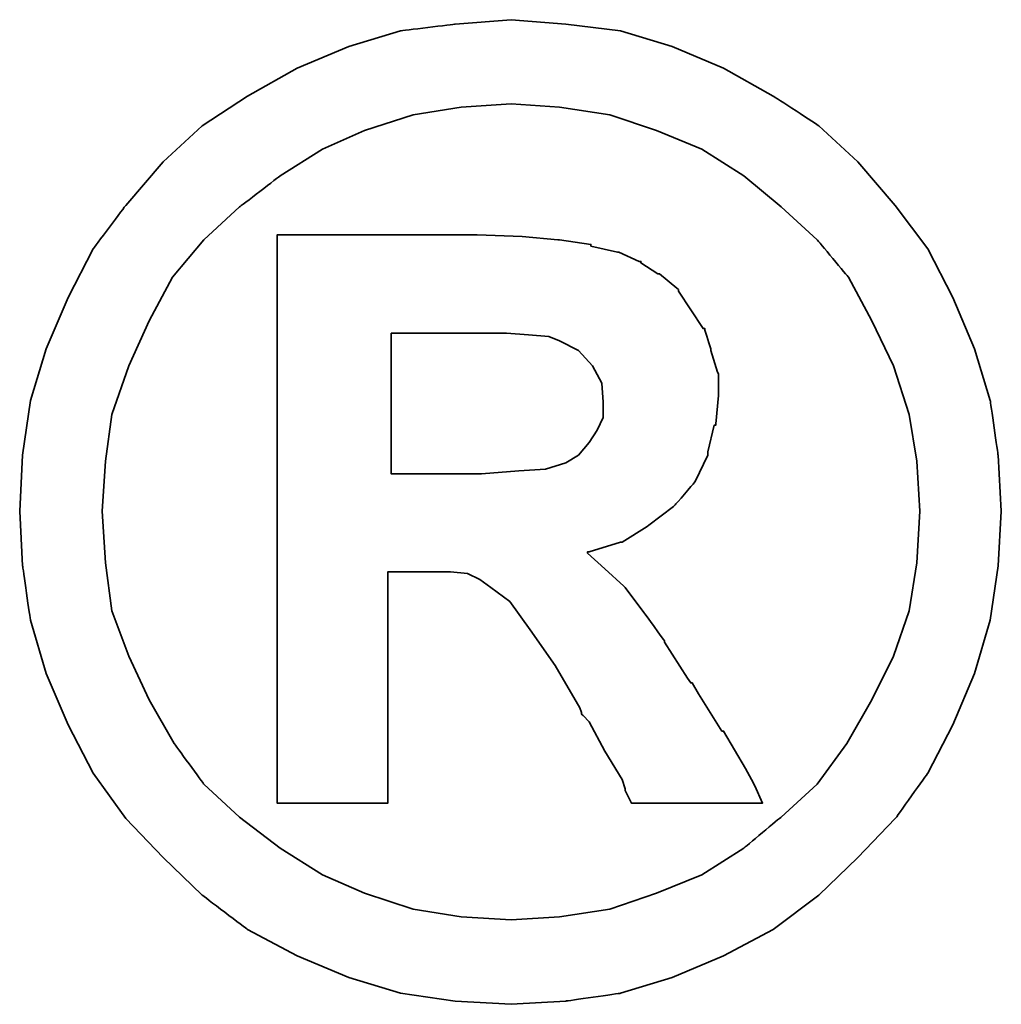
# Model space of a CAD drawing. Extents: x 634 to 825, y -72 to 28.
# Tile 55 of 57: x 798.505 to 799.152, y -18.823 to -18.174. Entities that reach past the tile are written whole.
import ezdxf

# ---------------------------------------------------------------- set-up
doc = ezdxf.new("R2010")
doc.units = 0
doc.header["$LTSCALE"] = 2
doc.header["$MEASUREMENT"] = 0
doc.layers.add('DIM', color=4, linetype='CONTINUOUS')
doc.layers.add('layer 1', color=7, linetype='CONTINUOUS')

# ---------------------------------------------------------------- blocks, each defined once
blk = doc.blocks.new('TBI MOTION logo(完整正式版)')
at = {"layer": 'layer 1', "color": 22, "lineweight": 35}
for points, knots in [([(81.20634, 4.98624), (81.20634, 4.98624), (81.18649, 5.32862), (81.18649, 5.32862), (81.18649, 5.32862), (81.18649, 5.32862), (81.13886, 5.66206), (81.13886, 5.66206), (81.13886, 5.66206), (81.13886, 5.66206), (81.04359, 5.97764), (81.04359, 5.97764), (81.04359, 5.97764), (81.04359, 5.97764), (80.91061, 6.29124), (80.91061, 6.29124), (80.91061, 6.29124), (80.91061, 6.29124), (80.75778, 6.58697), (80.75778, 6.58697), (80.75778, 6.58697), (80.75778, 6.58697), (80.5593, 6.85294), (80.5593, 6.85294), (80.5593, 6.85294), (80.5593, 6.85294), (80.33105, 7.1189), (80.33105, 7.1189), (80.33105, 7.1189), (80.33105, 7.1189), (80.09287, 7.33921), (80.09287, 7.33921), (80.09287, 7.33921), (80.09287, 7.33921), (79.815, 7.51982), (79.815, 7.51982), (79.815, 7.51982), (79.815, 7.51982), (79.51133, 7.69051), (79.51133, 7.69051), (79.51133, 7.69051), (79.51133, 7.69051), (79.19773, 7.8235), (79.19773, 7.8235), (79.19773, 7.8235), (79.19773, 7.8235), (78.88215, 7.91877), (78.88215, 7.91877), (78.88215, 7.91877), (78.88215, 7.91877), (78.54871, 7.95846), (78.54871, 7.95846), (78.54871, 7.95846), (78.54871, 7.95846), (78.21526, 7.98625), (78.21526, 7.98625), (78.21526, 7.98625), (78.21526, 7.98625), (77.87388, 7.95846), (77.87388, 7.95846), (77.87388, 7.95846), (77.87388, 7.95846), (77.54044, 7.91877), (77.54044, 7.91877), (77.54044, 7.91877), (77.54044, 7.91877), (77.22485, 7.8235), (77.22485, 7.8235), (77.22485, 7.8235), (77.22485, 7.8235), (76.91027, 7.69051), (76.91027, 7.69051), (76.91027, 7.69051), (76.91027, 7.69051), (76.6056, 7.51982), (76.6056, 7.51982), (76.6056, 7.51982), (76.6056, 7.51982), (76.32972, 7.33921), (76.32972, 7.33921), (76.32972, 7.33921), (76.32972, 7.33921), (76.09154, 7.1189), (76.09154, 7.1189), (76.09154, 7.1189), (76.09154, 7.1189), (75.86329, 6.85294), (75.86329, 6.85294), (75.86329, 6.85294), (75.86329, 6.85294), (75.66382, 6.58697), (75.66382, 6.58697), (75.66382, 6.58697), (75.66382, 6.58697), (75.51099, 6.29124), (75.51099, 6.29124), (75.51099, 6.29124), (75.51099, 6.29124), (75.37702, 5.97764), (75.37702, 5.97764), (75.37702, 5.97764), (75.37702, 5.97764), (75.28175, 5.66206), (75.28175, 5.66206), (75.28175, 5.66206), (75.28175, 5.66206), (75.23411, 5.32862), (75.23411, 5.32862), (75.23411, 5.32862), (75.23411, 5.32862), (75.21625, 4.98624), (75.21625, 4.98624), (75.21625, 4.98624), (75.21625, 4.98624), (75.23411, 4.6528), (75.23411, 4.6528), (75.23411, 4.6528), (75.23411, 4.6528), (75.28175, 4.32035), (75.28175, 4.32035), (75.28175, 4.32035), (75.28175, 4.32035), (75.37702, 3.99583), (75.37702, 3.99583), (75.37702, 3.99583), (75.37702, 3.99583), (75.51099, 3.68224), (75.51099, 3.68224), (75.51099, 3.68224), (75.51099, 3.68224), (75.66382, 3.38749), (75.66382, 3.38749), (75.66382, 3.38749), (75.66382, 3.38749), (75.86329, 3.10963), (75.86329, 3.10963), (75.86329, 3.10963), (75.86329, 3.10963), (76.09154, 2.87145), (76.09154, 2.87145), (76.09154, 2.87145), (76.09154, 2.87145), (76.32972, 2.6432), (76.32972, 2.6432), (76.32972, 2.6432), (76.32972, 2.6432), (76.6056, 2.43381), (76.6056, 2.43381), (76.6056, 2.43381), (76.6056, 2.43381), (76.91027, 2.27205), (76.91027, 2.27205), (76.91027, 2.27205), (76.91027, 2.27205), (77.22485, 2.13906), (77.22485, 2.13906), (77.22485, 2.13906), (77.22485, 2.13906), (77.54044, 2.0438), (77.54044, 2.0438), (77.54044, 2.0438), (77.54044, 2.0438), (77.87388, 1.99616), (77.87388, 1.99616), (77.87388, 1.99616), (77.87388, 1.99616), (78.21526, 1.97631), (78.21526, 1.97631), (78.21526, 1.97631), (78.21526, 1.97631), (78.54871, 1.99616), (78.54871, 1.99616), (78.54871, 1.99616), (78.54871, 1.99616), (78.88215, 2.0438), (78.88215, 2.0438), (78.88215, 2.0438), (78.88215, 2.0438), (79.19773, 2.13906), (79.19773, 2.13906), (79.19773, 2.13906), (79.19773, 2.13906), (79.51133, 2.27205), (79.51133, 2.27205), (79.51133, 2.27205), (79.51133, 2.27205), (79.815, 2.43381), (79.815, 2.43381), (79.815, 2.43381), (79.815, 2.43381), (80.09287, 2.6432), (80.09287, 2.6432), (80.09287, 2.6432), (80.09287, 2.6432), (80.33105, 2.87145), (80.33105, 2.87145), (80.33105, 2.87145), (80.33105, 2.87145), (80.5593, 3.10963), (80.5593, 3.10963), (80.5593, 3.10963), (80.5593, 3.10963), (80.75778, 3.38749), (80.75778, 3.38749), (80.75778, 3.38749), (80.75778, 3.38749), (80.91061, 3.68224), (80.91061, 3.68224), (80.91061, 3.68224), (80.91061, 3.68224), (81.04359, 3.99583), (81.04359, 3.99583), (81.04359, 3.99583), (81.04359, 3.99583), (81.13886, 4.32035), (81.13886, 4.32035), (81.13886, 4.32035), (81.13886, 4.32035), (81.18649, 4.6528), (81.18649, 4.6528), (81.18649, 4.6528), (81.18649, 4.6528), (81.20634, 4.98624), (81.20634, 4.98624)], [0, 0, 0, 0, 0.0178571, 0.0178571, 0.0178571, 0.0178572, 0.0357143, 0.0357143, 0.0357143, 0.0357143, 0.0535714, 0.0535714, 0.0535714, 0.0535714, 0.0714286, 0.0714286, 0.0714286, 0.0714286, 0.0892857, 0.0892857, 0.0892857, 0.0892857, 0.1071429, 0.1071429, 0.1071429, 0.1071429, 0.125, 0.125, 0.125, 0.125, 0.1428571, 0.1428571, 0.1428571, 0.1428572, 0.1607143, 0.1607143, 0.1607143, 0.1607143, 0.1785714, 0.1785714, 0.1785714, 0.1785714, 0.1964286, 0.1964286, 0.1964286, 0.1964286, 0.2142857, 0.2142857, 0.2142857, 0.2142857, 0.2321429, 0.2321429, 0.2321429, 0.2321429, 0.25, 0.25, 0.25, 0.25, 0.2678571, 0.2678571, 0.2678571, 0.2678572, 0.2857143, 0.2857143, 0.2857143, 0.2857143, 0.3035714, 0.3035714, 0.3035714, 0.3035714, 0.3214286, 0.3214286, 0.3214286, 0.3214286, 0.3392857, 0.3392857, 0.3392857, 0.3392857, 0.3571429, 0.3571429, 0.3571429, 0.3571429, 0.375, 0.375, 0.375, 0.375, 0.3928571, 0.3928571, 0.3928571, 0.3928572, 0.4107143, 0.4107143, 0.4107143, 0.4107143, 0.4285714, 0.4285714, 0.4285714, 0.4285714, 0.4464286, 0.4464286, 0.4464286, 0.4464286, 0.4642857, 0.4642857, 0.4642857, 0.4642857, 0.4821429, 0.4821429, 0.4821429, 0.4821429, 0.5, 0.5, 0.5, 0.5, 0.5178571, 0.5178571, 0.5178571, 0.5178572, 0.5357143, 0.5357143, 0.5357143, 0.5357143, 0.5535714, 0.5535714, 0.5535714, 0.5535714, 0.5714286, 0.5714286, 0.5714286, 0.5714286, 0.5892857, 0.5892857, 0.5892857, 0.5892857, 0.6071429, 0.6071429, 0.6071429, 0.6071429, 0.625, 0.625, 0.625, 0.625, 0.6428571, 0.6428571, 0.6428571, 0.6428572, 0.6607143, 0.6607143, 0.6607143, 0.6607143, 0.6785714, 0.6785714, 0.6785714, 0.6785714, 0.6964286, 0.6964286, 0.6964286, 0.6964286, 0.7142857, 0.7142857, 0.7142857, 0.7142857, 0.7321429, 0.7321429, 0.7321429, 0.7321429, 0.75, 0.75, 0.75, 0.75, 0.7678571, 0.7678571, 0.7678571, 0.7678572, 0.7857143, 0.7857143, 0.7857143, 0.7857143, 0.8035714, 0.8035714, 0.8035714, 0.8035714, 0.8214286, 0.8214286, 0.8214286, 0.8214286, 0.8392857, 0.8392857, 0.8392857, 0.8392857, 0.8571429, 0.8571429, 0.8571429, 0.8571429, 0.875, 0.875, 0.875, 0.875, 0.8928571, 0.8928571, 0.8928571, 0.8928572, 0.9107143, 0.9107143, 0.9107143, 0.9107143, 0.9285714, 0.9285714, 0.9285714, 0.9285714, 0.9464286, 0.9464286, 0.9464286, 0.9464286, 0.9642857, 0.9642857, 0.9642857, 0.9642857, 0.9821429, 0.9821429, 0.9821429, 0.9821429, 1, 1, 1, 1]), ([(80.71014, 4.98624), (80.71014, 4.98624), (80.69129, 5.29091), (80.69129, 5.29091), (80.69129, 5.29091), (80.69129, 5.29091), (80.64464, 5.57672), (80.64464, 5.57672), (80.64464, 5.57672), (80.64464, 5.57672), (80.54937, 5.87245), (80.54937, 5.87245), (80.54937, 5.87245), (80.54937, 5.87245), (80.41639, 6.14833), (80.41639, 6.14833), (80.41639, 6.14833), (80.41639, 6.14833), (80.27349, 6.41429), (80.27349, 6.41429), (80.27349, 6.41429), (80.27349, 6.41429), (80.08295, 6.64255), (80.08295, 6.64255), (80.08295, 6.64255), (80.08295, 6.64255), (79.86264, 6.84301), (79.86264, 6.84301), (79.86264, 6.84301), (79.86264, 6.84301), (79.63439, 7.03355), (79.63439, 7.03355), (79.63439, 7.03355), (79.63439, 7.03355), (79.37835, 7.1963), (79.37835, 7.1963), (79.37835, 7.1963), (79.37835, 7.1963), (79.10246, 7.30944), (79.10246, 7.30944), (79.10246, 7.30944), (79.10246, 7.30944), (78.81665, 7.40471), (78.81665, 7.40471), (78.81665, 7.40471), (78.81665, 7.40471), (78.511, 7.45234), (78.511, 7.45234), (78.511, 7.45234), (78.511, 7.45234), (78.21526, 7.47219), (78.21526, 7.47219), (78.21526, 7.47219), (78.21526, 7.47219), (77.9106, 7.45234), (77.9106, 7.45234), (77.9106, 7.45234), (77.9106, 7.45234), (77.61685, 7.40471), (77.61685, 7.40471), (77.61685, 7.40471), (77.61685, 7.40471), (77.32012, 7.30944), (77.32012, 7.30944), (77.32012, 7.30944), (77.32012, 7.30944), (77.06309, 7.1963), (77.06309, 7.1963), (77.06309, 7.1963), (77.06309, 7.1963), (76.80606, 7.03355), (76.80606, 7.03355), (76.80606, 7.03355), (76.80606, 7.03355), (76.55797, 6.84301), (76.55797, 6.84301), (76.55797, 6.84301), (76.55797, 6.84301), (76.34063, 6.64255), (76.34063, 6.64255), (76.34063, 6.64255), (76.34063, 6.64255), (76.1491, 6.41429), (76.1491, 6.41429), (76.1491, 6.41429), (76.1491, 6.41429), (76.0062, 6.14833), (76.0062, 6.14833), (76.0062, 6.14833), (76.0062, 6.14833), (75.88314, 5.87245), (75.88314, 5.87245), (75.88314, 5.87245), (75.88314, 5.87245), (75.77794, 5.57672), (75.77794, 5.57672), (75.77794, 5.57672), (75.77794, 5.57672), (75.73924, 5.29091), (75.73924, 5.29091), (75.73924, 5.29091), (75.73924, 5.29091), (75.72039, 4.98624), (75.72039, 4.98624), (75.72039, 4.98624), (75.72039, 4.98624), (75.73924, 4.67165), (75.73924, 4.67165), (75.73924, 4.67165), (75.73924, 4.67165), (75.77794, 4.37791), (75.77794, 4.37791), (75.77794, 4.37791), (75.77794, 4.37791), (75.88314, 4.10102), (75.88314, 4.10102), (75.88314, 4.10102), (75.88314, 4.10102), (76.0062, 3.83407), (76.0062, 3.83407), (76.0062, 3.83407), (76.0062, 3.83407), (76.15902, 3.56811), (76.15902, 3.56811), (76.15902, 3.56811), (76.15902, 3.56811), (76.34063, 3.32001), (76.34063, 3.32001), (76.34063, 3.32001), (76.34063, 3.32001), (76.55797, 3.11955), (76.55797, 3.11955), (76.55797, 3.11955), (76.55797, 3.11955), (76.80606, 2.92901), (76.80606, 2.92901), (76.80606, 2.92901), (76.80606, 2.92901), (77.06309, 2.76725), (77.06309, 2.76725), (77.06309, 2.76725), (77.06309, 2.76725), (77.32012, 2.65412), (77.32012, 2.65412), (77.32012, 2.65412), (77.32012, 2.65412), (77.61685, 2.55786), (77.61685, 2.55786), (77.61685, 2.55786), (77.61685, 2.55786), (77.9106, 2.51022), (77.9106, 2.51022), (77.9106, 2.51022), (77.9106, 2.51022), (78.21526, 2.49137), (78.21526, 2.49137), (78.21526, 2.49137), (78.21526, 2.49137), (78.511, 2.51022), (78.511, 2.51022), (78.511, 2.51022), (78.511, 2.51022), (78.81665, 2.55786), (78.81665, 2.55786), (78.81665, 2.55786), (78.81665, 2.55786), (79.10246, 2.65412), (79.10246, 2.65412), (79.10246, 2.65412), (79.10246, 2.65412), (79.37835, 2.76725), (79.37835, 2.76725), (79.37835, 2.76725), (79.37835, 2.76725), (79.63439, 2.92901), (79.63439, 2.92901), (79.63439, 2.92901), (79.63439, 2.92901), (79.86264, 3.11955), (79.86264, 3.11955), (79.86264, 3.11955), (79.86264, 3.11955), (80.08295, 3.32001), (80.08295, 3.32001), (80.08295, 3.32001), (80.08295, 3.32001), (80.26356, 3.56811), (80.26356, 3.56811), (80.26356, 3.56811), (80.26356, 3.56811), (80.41639, 3.83407), (80.41639, 3.83407), (80.41639, 3.83407), (80.41639, 3.83407), (80.54937, 4.10102), (80.54937, 4.10102), (80.54937, 4.10102), (80.54937, 4.10102), (80.64464, 4.37791), (80.64464, 4.37791), (80.64464, 4.37791), (80.64464, 4.37791), (80.69129, 4.67165), (80.69129, 4.67165), (80.69129, 4.67165), (80.69129, 4.67165), (80.71014, 4.98624), (80.71014, 4.98624)], [0, 0, 0, 0, 0.0192308, 0.0192308, 0.0192308, 0.0192308, 0.0384615, 0.0384615, 0.0384615, 0.0384615, 0.0576923, 0.0576923, 0.0576923, 0.0576923, 0.0769231, 0.0769231, 0.0769231, 0.0769231, 0.0961538, 0.0961538, 0.0961538, 0.0961539, 0.1153846, 0.1153846, 0.1153846, 0.1153846, 0.1346154, 0.1346154, 0.1346154, 0.1346154, 0.1538462, 0.1538462, 0.1538462, 0.1538462, 0.1730769, 0.1730769, 0.1730769, 0.1730769, 0.1923077, 0.1923077, 0.1923077, 0.1923077, 0.2115385, 0.2115385, 0.2115385, 0.2115385, 0.2307692, 0.2307692, 0.2307692, 0.2307692, 0.25, 0.25, 0.25, 0.25, 0.2692308, 0.2692308, 0.2692308, 0.2692308, 0.2884615, 0.2884615, 0.2884615, 0.2884615, 0.3076923, 0.3076923, 0.3076923, 0.3076923, 0.3269231, 0.3269231, 0.3269231, 0.3269231, 0.3461538, 0.3461538, 0.3461538, 0.3461539, 0.3653846, 0.3653846, 0.3653846, 0.3653846, 0.3846154, 0.3846154, 0.3846154, 0.3846154, 0.4038462, 0.4038462, 0.4038462, 0.4038462, 0.4230769, 0.4230769, 0.4230769, 0.4230769, 0.4423077, 0.4423077, 0.4423077, 0.4423077, 0.4615385, 0.4615385, 0.4615385, 0.4615385, 0.4807692, 0.4807692, 0.4807692, 0.4807692, 0.5, 0.5, 0.5, 0.5, 0.5192308, 0.5192308, 0.5192308, 0.5192308, 0.5384615, 0.5384615, 0.5384615, 0.5384615, 0.5576923, 0.5576923, 0.5576923, 0.5576923, 0.5769231, 0.5769231, 0.5769231, 0.5769231, 0.5961538, 0.5961538, 0.5961538, 0.5961539, 0.6153846, 0.6153846, 0.6153846, 0.6153846, 0.6346154, 0.6346154, 0.6346154, 0.6346154, 0.6538462, 0.6538462, 0.6538462, 0.6538462, 0.6730769, 0.6730769, 0.6730769, 0.6730769, 0.6923077, 0.6923077, 0.6923077, 0.6923077, 0.7115385, 0.7115385, 0.7115385, 0.7115385, 0.7307692, 0.7307692, 0.7307692, 0.7307692, 0.75, 0.75, 0.75, 0.75, 0.7692308, 0.7692308, 0.7692308, 0.7692308, 0.7884615, 0.7884615, 0.7884615, 0.7884615, 0.8076923, 0.8076923, 0.8076923, 0.8076923, 0.8269231, 0.8269231, 0.8269231, 0.8269231, 0.8461538, 0.8461538, 0.8461538, 0.8461539, 0.8653846, 0.8653846, 0.8653846, 0.8653846, 0.8846154, 0.8846154, 0.8846154, 0.8846154, 0.9038462, 0.9038462, 0.9038462, 0.9038462, 0.9230769, 0.9230769, 0.9230769, 0.9230769, 0.9423077, 0.9423077, 0.9423077, 0.9423077, 0.9615385, 0.9615385, 0.9615385, 0.9615385, 0.9807692, 0.9807692, 0.9807692, 0.9807692, 1, 1, 1, 1]), ([(76.78721, 3.2823), (76.78721, 3.2823), (76.78721, 3.32001), (76.78721, 3.32001), (76.78721, 3.32001), (76.78721, 3.32001), (76.78721, 3.42422), (76.78721, 3.42422), (76.78721, 3.42422), (76.78721, 3.42422), (76.78721, 3.59689), (76.78721, 3.59689), (76.78721, 3.59689), (76.78721, 3.59689), (76.78721, 3.80529), (76.78721, 3.80529), (76.78721, 3.80529), (76.78721, 3.80529), (76.78721, 4.0524), (76.78721, 4.0524), (76.78721, 4.0524), (76.78721, 4.0524), (76.78721, 4.32035), (76.78721, 4.32035), (76.78721, 4.32035), (76.78721, 4.32035), (76.78721, 4.92868), (76.78721, 4.92868), (76.78721, 4.92868), (76.78721, 4.92868), (76.78721, 5.53801), (76.78721, 5.53801), (76.78721, 5.53801), (76.78721, 5.53801), (76.78721, 5.82482), (76.78721, 5.82482), (76.78721, 5.82482), (76.78721, 5.82482), (76.78721, 6.07291), (76.78721, 6.07291), (76.78721, 6.07291), (76.78721, 6.07291), (76.78721, 6.30017), (76.78721, 6.30017), (76.78721, 6.30017), (76.78721, 6.30017), (76.78721, 6.45399), (76.78721, 6.45399), (76.78721, 6.45399), (76.78721, 6.45399), (76.78721, 6.5572), (76.78721, 6.5572), (76.78721, 6.5572), (76.78721, 6.5572), (76.78721, 6.59689), (76.78721, 6.59689), (76.78721, 6.59689), (76.78721, 6.59689), (76.78721, 6.67232), (76.78721, 6.67232), (76.78721, 6.67232), (76.78721, 6.67232), (76.8537, 6.67232), (76.8537, 6.67232), (76.8537, 6.67232), (76.8537, 6.67232), (76.87355, 6.67232), (76.87355, 6.67232), (76.87355, 6.67232), (76.87355, 6.67232), (76.91027, 6.67232), (76.91027, 6.67232), (76.91027, 6.67232), (76.91027, 6.67232), (77.04424, 6.67232), (77.04424, 6.67232), (77.04424, 6.67232), (77.04424, 6.67232), (77.22485, 6.67232), (77.22485, 6.67232), (77.22485, 6.67232), (77.22485, 6.67232), (77.43524, 6.67232), (77.43524, 6.67232), (77.43524, 6.67232), (77.43524, 6.67232), (77.65357, 6.67232), (77.65357, 6.67232), (77.65357, 6.67232), (77.65357, 6.67232), (77.82625, 6.67232), (77.82625, 6.67232), (77.82625, 6.67232), (77.82625, 6.67232), (77.94037, 6.67232), (77.94037, 6.67232), (77.94037, 6.67232), (77.94037, 6.67232), (77.97709, 6.67232), (77.97709, 6.67232), (77.97709, 6.67232), (77.97709, 6.67232), (77.99694, 6.67232), (77.99694, 6.67232), (77.99694, 6.67232), (77.99694, 6.67232), (78.00686, 6.67232), (78.00686, 6.67232), (78.00686, 6.67232), (78.00686, 6.67232), (78.28275, 6.6624), (78.28275, 6.6624), (78.28275, 6.6624), (78.28275, 6.6624), (78.50107, 6.64255), (78.50107, 6.64255), (78.50107, 6.64255), (78.50107, 6.64255), (78.511, 6.64255), (78.511, 6.64255), (78.511, 6.64255), (78.511, 6.64255), (78.70154, 6.61476), (78.70154, 6.61476), (78.70154, 6.61476), (78.70154, 6.61476), (78.70154, 6.60483), (78.70154, 6.60483), (78.70154, 6.60483), (78.70154, 6.60483), (78.86429, 6.56713), (78.86429, 6.56713), (78.86429, 6.56713), (78.86429, 6.56713), (78.87223, 6.56713), (78.87223, 6.56713), (78.87223, 6.56713), (78.87223, 6.56713), (78.99727, 6.51056), (78.99727, 6.51056), (78.99727, 6.51056), (78.99727, 6.51056), (79.00719, 6.51056), (79.00719, 6.51056), (79.00719, 6.51056), (79.00719, 6.51056), (79.00719, 6.50162), (79.00719, 6.50162), (79.00719, 6.50162), (79.00719, 6.50162), (79.1104, 6.43415), (79.1104, 6.43415), (79.1104, 6.43415), (79.1104, 6.43415), (79.12132, 6.43415), (79.12132, 6.43415), (79.12132, 6.43415), (79.12132, 6.43415), (79.22552, 6.34781), (79.22552, 6.34781), (79.22552, 6.34781), (79.22552, 6.34781), (79.23544, 6.33888), (79.23544, 6.33888), (79.23544, 6.33888), (79.23544, 6.33888), (79.23544, 6.32895), (79.23544, 6.32895), (79.23544, 6.32895), (79.23544, 6.32895), (79.31087, 6.21483), (79.31087, 6.21483), (79.31087, 6.21483), (79.31087, 6.21483), (79.38629, 6.1007), (79.38629, 6.1007), (79.38629, 6.1007), (79.38629, 6.1007), (79.3972, 6.1007), (79.3972, 6.1007), (79.3972, 6.1007), (79.3972, 6.1007), (79.3972, 6.09078), (79.3972, 6.09078), (79.3972, 6.09078), (79.3972, 6.09078), (79.43392, 5.97764), (79.43392, 5.97764), (79.43392, 5.97764), (79.43392, 5.97764), (79.43392, 5.96772), (79.43392, 5.96772), (79.43392, 5.96772), (79.43392, 5.96772), (79.47362, 5.83474), (79.47362, 5.83474), (79.47362, 5.83474), (79.47362, 5.83474), (79.48156, 5.82482), (79.48156, 5.82482), (79.48156, 5.82482), (79.48156, 5.82482), (79.48156, 5.69977), (79.48156, 5.69977), (79.48156, 5.69977), (79.48156, 5.69977), (79.48156, 5.69183), (79.48156, 5.69183), (79.48156, 5.69183), (79.48156, 5.69183), (79.4637, 5.51915), (79.4637, 5.51915), (79.4637, 5.51915), (79.4637, 5.51915), (79.4637, 5.51122), (79.4637, 5.51122), (79.4637, 5.51122), (79.4637, 5.51122), (79.45377, 5.51122), (79.45377, 5.51122), (79.45377, 5.51122), (79.45377, 5.51122), (79.41507, 5.34847), (79.41507, 5.34847), (79.41507, 5.34847), (79.41507, 5.34847), (79.41507, 5.33854), (79.41507, 5.33854), (79.41507, 5.33854), (79.41507, 5.33854), (79.41507, 5.32862), (79.41507, 5.32862), (79.41507, 5.32862), (79.41507, 5.32862), (79.33865, 5.16785), (79.33865, 5.16785), (79.33865, 5.16785), (79.33865, 5.16785), (79.33071, 5.15693), (79.33071, 5.15693), (79.33071, 5.15693), (79.33071, 5.15693), (79.2156, 5.02495), (79.2156, 5.02495), (79.2156, 5.02495), (79.2156, 5.02495), (79.20567, 5.01502), (79.20567, 5.01502), (79.20567, 5.01502), (79.20567, 5.01502), (79.05483, 4.89991), (79.05483, 4.89991), (79.05483, 4.89991), (79.05483, 4.89991), (79.04491, 4.89197), (79.04491, 4.89197), (79.04491, 4.89197), (79.04491, 4.89197), (78.89208, 4.7967), (78.89208, 4.7967), (78.89208, 4.7967), (78.89208, 4.7967), (78.88215, 4.7967), (78.88215, 4.7967), (78.88215, 4.7967), (78.88215, 4.7967), (78.69161, 4.73913), (78.69161, 4.73913), (78.69161, 4.73913), (78.69161, 4.73913), (78.68169, 4.73913), (78.68169, 4.73913), (78.68169, 4.73913), (78.68169, 4.73913), (78.68169, 4.72921), (78.68169, 4.72921), (78.68169, 4.72921), (78.68169, 4.72921), (78.78688, 4.63394), (78.78688, 4.63394), (78.78688, 4.63394), (78.78688, 4.63394), (78.902, 4.52875), (78.902, 4.52875), (78.902, 4.52875), (78.902, 4.52875), (78.91093, 4.52081), (78.91093, 4.52081), (78.91093, 4.52081), (78.91093, 4.52081), (79.02506, 4.36798), (79.02506, 4.36798), (79.02506, 4.36798), (79.02506, 4.36798), (79.1501, 4.1953), (79.1501, 4.1953), (79.1501, 4.1953), (79.1501, 4.1953), (79.1501, 4.18736), (79.1501, 4.18736), (79.1501, 4.18736), (79.1501, 4.18736), (79.29201, 3.96705), (79.29201, 3.96705), (79.29201, 3.96705), (79.29201, 3.96705), (79.31087, 3.93828), (79.31087, 3.93828), (79.31087, 3.93828), (79.31087, 3.93828), (79.32079, 3.93828), (79.32079, 3.93828), (79.32079, 3.93828), (79.32079, 3.93828), (79.3585, 3.87178), (79.3585, 3.87178), (79.3585, 3.87178), (79.3585, 3.87178), (79.50141, 3.64353), (79.50141, 3.64353), (79.50141, 3.64353), (79.50141, 3.64353), (79.51133, 3.64353), (79.51133, 3.64353), (79.51133, 3.64353), (79.51133, 3.64353), (79.64431, 3.41528), (79.64431, 3.41528), (79.64431, 3.41528), (79.64431, 3.41528), (79.68202, 3.3478), (79.68202, 3.3478), (79.68202, 3.3478), (79.68202, 3.3478), (79.70187, 3.31009), (79.70187, 3.31009), (79.70187, 3.31009), (79.70187, 3.31009), (79.7495, 3.2049), (79.7495, 3.2049), (79.7495, 3.2049), (79.7495, 3.2049), (79.64431, 3.2049), (79.64431, 3.2049), (79.64431, 3.2049), (79.64431, 3.2049), (79.62546, 3.2049), (79.62546, 3.2049), (79.62546, 3.2049), (79.62546, 3.2049), (79.53912, 3.2049), (79.53912, 3.2049), (79.53912, 3.2049), (79.53912, 3.2049), (79.31087, 3.2049), (79.31087, 3.2049), (79.31087, 3.2049), (79.31087, 3.2049), (79.08262, 3.2049), (79.08262, 3.2049), (79.08262, 3.2049), (79.08262, 3.2049), (79.00719, 3.2049), (79.00719, 3.2049), (79.00719, 3.2049), (79.00719, 3.2049), (78.98735, 3.2049), (78.98735, 3.2049), (78.98735, 3.2049), (78.98735, 3.2049), (78.94964, 3.2049), (78.94964, 3.2049), (78.94964, 3.2049), (78.94964, 3.2049), (78.92979, 3.24459), (78.92979, 3.24459), (78.92979, 3.24459), (78.92979, 3.24459), (78.91093, 3.2823), (78.91093, 3.2823), (78.91093, 3.2823), (78.91093, 3.2823), (78.91093, 3.29223), (78.91093, 3.29223), (78.91093, 3.29223), (78.91093, 3.29223), (78.89208, 3.3478), (78.89208, 3.3478), (78.89208, 3.3478), (78.89208, 3.3478), (78.78688, 3.52048), (78.78688, 3.52048), (78.78688, 3.52048), (78.78688, 3.52048), (78.69161, 3.7001), (78.69161, 3.7001), (78.69161, 3.7001), (78.69161, 3.7001), (78.6539, 3.7388), (78.6539, 3.7388), (78.6539, 3.7388), (78.6539, 3.7388), (78.64398, 3.74873), (78.64398, 3.74873), (78.64398, 3.74873), (78.64398, 3.74873), (78.64398, 3.75766), (78.64398, 3.75766), (78.64398, 3.75766), (78.64398, 3.75766), (78.63405, 3.78644), (78.63405, 3.78644), (78.63405, 3.78644), (78.63405, 3.78644), (78.48321, 4.04347), (78.48321, 4.04347), (78.48321, 4.04347), (78.48321, 4.04347), (78.33038, 4.2618), (78.33038, 4.2618), (78.33038, 4.2618), (78.33038, 4.2618), (78.20732, 4.43447), (78.20732, 4.43447), (78.20732, 4.43447), (78.20732, 4.43447), (78.09221, 4.52081), (78.09221, 4.52081), (78.09221, 4.52081), (78.09221, 4.52081), (78.02472, 4.56845), (78.02472, 4.56845), (78.02472, 4.56845), (78.02472, 4.56845), (77.9493, 4.60616), (77.9493, 4.60616), (77.9493, 4.60616), (77.9493, 4.60616), (77.8451, 4.61608), (77.8451, 4.61608), (77.8451, 4.61608), (77.8451, 4.61608), (77.71113, 4.61608), (77.71113, 4.61608), (77.71113, 4.61608), (77.71113, 4.61608), (77.69128, 4.61608), (77.69128, 4.61608), (77.69128, 4.61608), (77.69128, 4.61608), (77.67342, 4.61608), (77.67342, 4.61608), (77.67342, 4.61608), (77.67342, 4.61608), (77.5583, 4.61608), (77.5583, 4.61608), (77.5583, 4.61608), (77.5583, 4.61608), (77.46303, 4.61608), (77.46303, 4.61608), (77.46303, 4.61608), (77.46303, 4.61608), (77.46303, 4.54761), (77.46303, 4.54761), (77.46303, 4.54761), (77.46303, 4.54761), (77.46303, 4.47318), (77.46303, 4.47318), (77.46303, 4.47318), (77.46303, 4.47318), (77.46303, 4.24294), (77.46303, 4.24294), (77.46303, 4.24294), (77.46303, 4.24294), (77.46303, 3.99583), (77.46303, 3.99583), (77.46303, 3.99583), (77.46303, 3.99583), (77.46303, 3.72888), (77.46303, 3.72888), (77.46303, 3.72888), (77.46303, 3.72888), (77.46303, 3.51055), (77.46303, 3.51055), (77.46303, 3.51055), (77.46303, 3.51055), (77.46303, 3.42422), (77.46303, 3.42422), (77.46303, 3.42422), (77.46303, 3.42422), (77.46303, 3.35773), (77.46303, 3.35773), (77.46303, 3.35773), (77.46303, 3.35773), (77.46303, 3.30017), (77.46303, 3.30017), (77.46303, 3.30017), (77.46303, 3.30017), (77.46303, 3.2823), (77.46303, 3.2823), (77.46303, 3.2823), (77.46303, 3.2823), (77.46303, 3.2049), (77.46303, 3.2049), (77.46303, 3.2049), (77.46303, 3.2049), (77.39753, 3.2049), (77.39753, 3.2049), (77.39753, 3.2049), (77.39753, 3.2049), (77.37768, 3.2049), (77.37768, 3.2049), (77.37768, 3.2049), (77.37768, 3.2049), (77.32012, 3.2049), (77.32012, 3.2049), (77.32012, 3.2049), (77.32012, 3.2049), (77.12165, 3.2049), (77.12165, 3.2049), (77.12165, 3.2049), (77.12165, 3.2049), (76.94897, 3.2049), (76.94897, 3.2049), (76.94897, 3.2049), (76.94897, 3.2049), (76.8924, 3.2049), (76.8924, 3.2049), (76.8924, 3.2049), (76.8924, 3.2049), (76.8537, 3.2049), (76.8537, 3.2049), (76.8537, 3.2049), (76.8537, 3.2049), (76.78721, 3.2049), (76.78721, 3.2049), (76.78721, 3.2049), (76.78721, 3.2049), (76.78721, 3.2823), (76.78721, 3.2823)], [0, 0, 0, 0, 0.0074074, 0.0074074, 0.0074074, 0.0074074, 0.0148148, 0.0148148, 0.0148148, 0.0148148, 0.0222222, 0.0222222, 0.0222222, 0.0222222, 0.0296296, 0.0296296, 0.0296296, 0.0296296, 0.037037, 0.037037, 0.037037, 0.037037, 0.0444444, 0.0444444, 0.0444444, 0.0444445, 0.0518519, 0.0518519, 0.0518519, 0.0518519, 0.0592593, 0.0592593, 0.0592593, 0.0592593, 0.0666667, 0.0666667, 0.0666667, 0.0666667, 0.0740741, 0.0740741, 0.0740741, 0.0740741, 0.0814815, 0.0814815, 0.0814815, 0.0814815, 0.0888889, 0.0888889, 0.0888889, 0.0888889, 0.0962963, 0.0962963, 0.0962963, 0.0962963, 0.1037037, 0.1037037, 0.1037037, 0.1037037, 0.1111111, 0.1111111, 0.1111111, 0.1111111, 0.1185185, 0.1185185, 0.1185185, 0.1185185, 0.1259259, 0.1259259, 0.1259259, 0.1259259, 0.1333333, 0.1333333, 0.1333333, 0.1333333, 0.1407407, 0.1407407, 0.1407407, 0.1407408, 0.1481481, 0.1481481, 0.1481481, 0.1481482, 0.1555556, 0.1555556, 0.1555556, 0.1555556, 0.162963, 0.162963, 0.162963, 0.162963, 0.1703704, 0.1703704, 0.1703704, 0.1703704, 0.1777778, 0.1777778, 0.1777778, 0.1777778, 0.1851852, 0.1851852, 0.1851852, 0.1851852, 0.1925926, 0.1925926, 0.1925926, 0.1925926, 0.2, 0.2, 0.2, 0.2, 0.2074074, 0.2074074, 0.2074074, 0.2074074, 0.2148148, 0.2148148, 0.2148148, 0.2148148, 0.2222222, 0.2222222, 0.2222222, 0.2222222, 0.2296296, 0.2296296, 0.2296296, 0.2296296, 0.237037, 0.237037, 0.237037, 0.237037, 0.2444444, 0.2444444, 0.2444444, 0.2444445, 0.2518519, 0.2518519, 0.2518519, 0.2518519, 0.2592593, 0.2592593, 0.2592593, 0.2592593, 0.2666667, 0.2666667, 0.2666667, 0.2666667, 0.2740741, 0.2740741, 0.2740741, 0.2740741, 0.2814815, 0.2814815, 0.2814815, 0.2814815, 0.2888889, 0.2888889, 0.2888889, 0.2888889, 0.2962963, 0.2962963, 0.2962963, 0.2962963, 0.3037037, 0.3037037, 0.3037037, 0.3037037, 0.3111111, 0.3111111, 0.3111111, 0.3111111, 0.3185185, 0.3185185, 0.3185185, 0.3185185, 0.3259259, 0.3259259, 0.3259259, 0.3259259, 0.3333333, 0.3333333, 0.3333333, 0.3333333, 0.3407407, 0.3407407, 0.3407407, 0.3407408, 0.3481481, 0.3481481, 0.3481481, 0.3481482, 0.3555556, 0.3555556, 0.3555556, 0.3555556, 0.362963, 0.362963, 0.362963, 0.362963, 0.3703704, 0.3703704, 0.3703704, 0.3703704, 0.3777778, 0.3777778, 0.3777778, 0.3777778, 0.3851852, 0.3851852, 0.3851852, 0.3851852, 0.3925926, 0.3925926, 0.3925926, 0.3925926, 0.4, 0.4, 0.4, 0.4, 0.4074074, 0.4074074, 0.4074074, 0.4074074, 0.4148148, 0.4148148, 0.4148148, 0.4148148, 0.4222222, 0.4222222, 0.4222222, 0.4222222, 0.4296296, 0.4296296, 0.4296296, 0.4296296, 0.437037, 0.437037, 0.437037, 0.437037, 0.4444444, 0.4444444, 0.4444444, 0.4444445, 0.4518519, 0.4518519, 0.4518519, 0.4518519, 0.4592593, 0.4592593, 0.4592593, 0.4592593, 0.4666667, 0.4666667, 0.4666667, 0.4666667, 0.4740741, 0.4740741, 0.4740741, 0.4740741, 0.4814815, 0.4814815, 0.4814815, 0.4814815, 0.4888889, 0.4888889, 0.4888889, 0.4888889, 0.4962963, 0.4962963, 0.4962963, 0.4962963, 0.5037037, 0.5037037, 0.5037037, 0.5037037, 0.5111111, 0.5111111, 0.5111111, 0.5111111, 0.5185185, 0.5185185, 0.5185185, 0.5185185, 0.5259259, 0.5259259, 0.5259259, 0.5259259, 0.5333333, 0.5333333, 0.5333333, 0.5333333, 0.5407407, 0.5407407, 0.5407407, 0.5407408, 0.5481481, 0.5481481, 0.5481481, 0.5481482, 0.5555556, 0.5555556, 0.5555556, 0.5555556, 0.562963, 0.562963, 0.562963, 0.562963, 0.5703704, 0.5703704, 0.5703704, 0.5703704, 0.5777778, 0.5777778, 0.5777778, 0.5777778, 0.5851852, 0.5851852, 0.5851852, 0.5851852, 0.5925926, 0.5925926, 0.5925926, 0.5925926, 0.6, 0.6, 0.6, 0.6, 0.6074074, 0.6074074, 0.6074074, 0.6074074, 0.6148148, 0.6148148, 0.6148148, 0.6148148, 0.6222222, 0.6222222, 0.6222222, 0.6222222, 0.6296296, 0.6296296, 0.6296296, 0.6296296, 0.637037, 0.637037, 0.637037, 0.637037, 0.6444444, 0.6444444, 0.6444444, 0.6444445, 0.6518519, 0.6518519, 0.6518519, 0.6518519, 0.6592593, 0.6592593, 0.6592593, 0.6592593, 0.6666667, 0.6666667, 0.6666667, 0.6666667, 0.6740741, 0.6740741, 0.6740741, 0.6740741, 0.6814815, 0.6814815, 0.6814815, 0.6814815, 0.6888889, 0.6888889, 0.6888889, 0.6888889, 0.6962963, 0.6962963, 0.6962963, 0.6962963, 0.7037037, 0.7037037, 0.7037037, 0.7037037, 0.7111111, 0.7111111, 0.7111111, 0.7111111, 0.7185185, 0.7185185, 0.7185185, 0.7185185, 0.7259259, 0.7259259, 0.7259259, 0.7259259, 0.7333333, 0.7333333, 0.7333333, 0.7333333, 0.7407407, 0.7407407, 0.7407407, 0.7407408, 0.7481481, 0.7481481, 0.7481481, 0.7481482, 0.7555556, 0.7555556, 0.7555556, 0.7555556, 0.762963, 0.762963, 0.762963, 0.762963, 0.7703704, 0.7703704, 0.7703704, 0.7703704, 0.7777778, 0.7777778, 0.7777778, 0.7777778, 0.7851852, 0.7851852, 0.7851852, 0.7851852, 0.7925926, 0.7925926, 0.7925926, 0.7925926, 0.8, 0.8, 0.8, 0.8, 0.8074074, 0.8074074, 0.8074074, 0.8074074, 0.8148148, 0.8148148, 0.8148148, 0.8148148, 0.8222222, 0.8222222, 0.8222222, 0.8222222, 0.8296296, 0.8296296, 0.8296296, 0.8296296, 0.837037, 0.837037, 0.837037, 0.837037, 0.8444444, 0.8444444, 0.8444444, 0.8444445, 0.8518519, 0.8518519, 0.8518519, 0.8518519, 0.8592593, 0.8592593, 0.8592593, 0.8592593, 0.8666667, 0.8666667, 0.8666667, 0.8666667, 0.8740741, 0.8740741, 0.8740741, 0.8740741, 0.8814815, 0.8814815, 0.8814815, 0.8814815, 0.8888889, 0.8888889, 0.8888889, 0.8888889, 0.8962963, 0.8962963, 0.8962963, 0.8962963, 0.9037037, 0.9037037, 0.9037037, 0.9037037, 0.9111111, 0.9111111, 0.9111111, 0.9111111, 0.9185185, 0.9185185, 0.9185185, 0.9185185, 0.9259259, 0.9259259, 0.9259259, 0.9259259, 0.9333333, 0.9333333, 0.9333333, 0.9333333, 0.9407407, 0.9407407, 0.9407407, 0.9407408, 0.9481481, 0.9481481, 0.9481481, 0.9481482, 0.9555556, 0.9555556, 0.9555556, 0.9555556, 0.962963, 0.962963, 0.962963, 0.962963, 0.9703704, 0.9703704, 0.9703704, 0.9703704, 0.9777778, 0.9777778, 0.9777778, 0.9777778, 0.9851852, 0.9851852, 0.9851852, 0.9851852, 0.9925926, 0.9925926, 0.9925926, 0.9925926, 1, 1, 1, 1]), ([(77.48288, 6.07291), (77.48288, 6.07291), (77.48288, 5.99551), (77.48288, 5.99551), (77.48288, 5.99551), (77.48288, 5.99551), (77.48288, 5.82482), (77.48288, 5.82482), (77.48288, 5.82482), (77.48288, 5.82482), (77.48288, 5.63328), (77.48288, 5.63328), (77.48288, 5.63328), (77.48288, 5.63328), (77.48288, 5.46358), (77.48288, 5.46358), (77.48288, 5.46358), (77.48288, 5.46358), (77.48288, 5.29091), (77.48288, 5.29091), (77.48288, 5.29091), (77.48288, 5.29091), (77.48288, 5.21449), (77.48288, 5.21449), (77.48288, 5.21449), (77.48288, 5.21449), (77.50074, 5.21449), (77.50074, 5.21449), (77.50074, 5.21449), (77.50074, 5.21449), (77.71113, 5.21449), (77.71113, 5.21449), (77.71113, 5.21449), (77.71113, 5.21449), (77.94037, 5.21449), (77.94037, 5.21449), (77.94037, 5.21449), (77.94037, 5.21449), (78.01579, 5.21449), (78.01579, 5.21449), (78.01579, 5.21449), (78.01579, 5.21449), (78.03465, 5.21449), (78.03465, 5.21449), (78.03465, 5.21449), (78.03465, 5.21449), (78.2629, 5.23335), (78.2629, 5.23335), (78.2629, 5.23335), (78.2629, 5.23335), (78.42565, 5.24327), (78.42565, 5.24327), (78.42565, 5.24327), (78.42565, 5.24327), (78.54871, 5.28098), (78.54871, 5.28098), (78.54871, 5.28098), (78.54871, 5.28098), (78.62611, 5.32862), (78.62611, 5.32862), (78.62611, 5.32862), (78.62611, 5.32862), (78.69161, 5.40503), (78.69161, 5.40503), (78.69161, 5.40503), (78.69161, 5.40503), (78.73925, 5.48145), (78.73925, 5.48145), (78.73925, 5.48145), (78.73925, 5.48145), (78.77696, 5.55885), (78.77696, 5.55885), (78.77696, 5.55885), (78.77696, 5.55885), (78.77696, 5.65214), (78.77696, 5.65214), (78.77696, 5.65214), (78.77696, 5.65214), (78.76902, 5.76726), (78.76902, 5.76726), (78.76902, 5.76726), (78.76902, 5.76726), (78.71146, 5.87245), (78.71146, 5.87245), (78.71146, 5.87245), (78.71146, 5.87245), (78.62611, 5.96772), (78.62611, 5.96772), (78.62611, 5.96772), (78.62611, 5.96772), (78.511, 6.02528), (78.511, 6.02528), (78.511, 6.02528), (78.511, 6.02528), (78.44451, 6.05306), (78.44451, 6.05306), (78.44451, 6.05306), (78.44451, 6.05306), (78.32046, 6.06299), (78.32046, 6.06299), (78.32046, 6.06299), (78.32046, 6.06299), (78.18748, 6.07291), (78.18748, 6.07291), (78.18748, 6.07291), (78.18748, 6.07291), (77.99694, 6.07291), (77.99694, 6.07291), (77.99694, 6.07291), (77.99694, 6.07291), (77.97709, 6.07291), (77.97709, 6.07291), (77.97709, 6.07291), (77.97709, 6.07291), (77.90167, 6.07291), (77.90167, 6.07291), (77.90167, 6.07291), (77.90167, 6.07291), (77.69128, 6.07291), (77.69128, 6.07291), (77.69128, 6.07291), (77.69128, 6.07291), (77.50074, 6.07291), (77.50074, 6.07291), (77.50074, 6.07291), (77.50074, 6.07291), (77.48288, 6.07291), (77.48288, 6.07291)], [0, 0, 0, 0, 0.03125, 0.03125, 0.03125, 0.03125, 0.0625, 0.0625, 0.0625, 0.0625, 0.09375, 0.09375, 0.09375, 0.09375, 0.125, 0.125, 0.125, 0.125, 0.15625, 0.15625, 0.15625, 0.15625, 0.1875, 0.1875, 0.1875, 0.1875, 0.21875, 0.21875, 0.21875, 0.21875, 0.25, 0.25, 0.25, 0.25, 0.28125, 0.28125, 0.28125, 0.28125, 0.3125, 0.3125, 0.3125, 0.3125, 0.34375, 0.34375, 0.34375, 0.34375, 0.375, 0.375, 0.375, 0.375, 0.40625, 0.40625, 0.40625, 0.40625, 0.4375, 0.4375, 0.4375, 0.4375, 0.46875, 0.46875, 0.46875, 0.46875, 0.5, 0.5, 0.5, 0.5, 0.53125, 0.53125, 0.53125, 0.53125, 0.5625, 0.5625, 0.5625, 0.5625, 0.59375, 0.59375, 0.59375, 0.59375, 0.625, 0.625, 0.625, 0.625, 0.65625, 0.65625, 0.65625, 0.65625, 0.6875, 0.6875, 0.6875, 0.6875, 0.71875, 0.71875, 0.71875, 0.71875, 0.75, 0.75, 0.75, 0.75, 0.78125, 0.78125, 0.78125, 0.78125, 0.8125, 0.8125, 0.8125, 0.8125, 0.84375, 0.84375, 0.84375, 0.84375, 0.875, 0.875, 0.875, 0.875, 0.90625, 0.90625, 0.90625, 0.90625, 0.9375, 0.9375, 0.9375, 0.9375, 0.96875, 0.96875, 0.96875, 0.96875, 1, 1, 1, 1])]:
    blk.add_open_spline(points, degree=3, knots=knots, dxfattribs=at)

msp = doc.modelspace()

# ---------------------------------------------------------------- block references
at = {"layer": 'DIM', "xscale": 0.1079999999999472, "yscale": 0.1079999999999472, "zscale": 0.1079999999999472}
msp.add_blockref('TBI MOTION logo(完整正式版)', (790.38195, -19.03619), dxfattribs=at)

doc.saveas('drawing.dxf')
